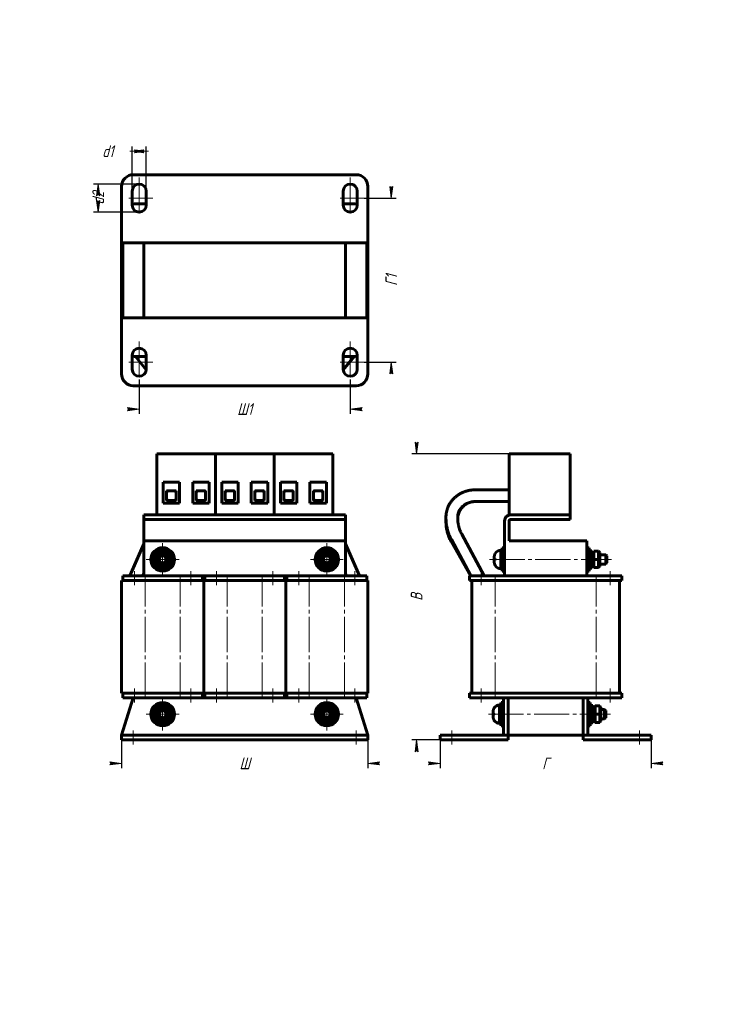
# Model space of a CAD drawing. Header units: millimetres. Extents: x 0 to 297, y 0 to 420.
import ezdxf

# ---------------------------------------------------------------- set-up
doc = ezdxf.new("R2010")
doc.units = ezdxf.units.MM
for name, pattern in [('K5LT_AXLED', [19.5, 15, -1.5, 1.5, -1.5]), ('K5LT_BASIC', [0]), ('K5LT_THIN', [0])]:
    doc.linetypes.add(name, pattern=pattern)
doc.layers.add('Системный слой', color=7, linetype='Continuous')
doc.styles.add('KDIMTEXTSTYLE', font='GOST_AU.SHX', dxfattribs={"width": 0.96, "oblique": 15, "height": 5})
doc.dimstyles.new('KDIMSTYLE (1.00)', dxfattribs={"dimtxt": 5, "dimasz": 1, "dimexe": 2, "dimexo": 0, "dimgap": 1, "dimtad": 1, "dimtxsty": 'KDIMTEXTSTYLE', "dimsah": 1, "dimcen": 0, "dimdle": 1, "dimadec": 0, "dimazin": 0, "dimtfac": 0.667, "dimtmove": 0, "dimatfit": 3, "dimfxl": 1, "dimtvp": 1, "dimtolj": 1, "dimtzin": 0, "dimarcsym": 0})

# ---------------------------------------------------------------- blocks, each defined once
blk = doc.blocks.new('U0')
at = {"layer": 'Системный слой', "color": 30, "linetype": 'K5LT_AXLED', "lineweight": 18, "true_color": 0xff8000}
for q in [(60.95, 130.76), (53.95, 123.76), (67.95, 123.76), (60.95, 116.76)]:
    blk.add_line((60.95, 123.76), q, dxfattribs=at)
blk = doc.blocks.new('U1')
at = {"layer": 'Системный слой', "color": 30, "linetype": 'K5LT_AXLED', "lineweight": 18, "true_color": 0xff8000}
for q in [(60.95, 196.76), (53.95, 189.76), (67.95, 189.76), (60.95, 182.76)]:
    blk.add_line((60.95, 189.76), q, dxfattribs=at)
blk = doc.blocks.new('U2')
at = {"layer": 'Системный слой', "color": 30, "linetype": 'K5LT_AXLED', "lineweight": 18, "true_color": 0xff8000}
for q in [(130.95, 130.76), (123.95, 123.76), (137.95, 123.76), (130.95, 116.76)]:
    blk.add_line((130.95, 123.76), q, dxfattribs=at)
blk = doc.blocks.new('U3')
at = {"layer": 'Системный слой', "color": 30, "linetype": 'K5LT_AXLED', "lineweight": 18, "true_color": 0xff8000}
for q in [(130.95, 196.76), (123.95, 189.76), (137.95, 189.76), (130.95, 182.76)]:
    blk.add_line((130.95, 189.76), q, dxfattribs=at)
blk = doc.blocks.new('KDIMARROW_01')
at = {"layer": 'Системный слой'}
blk.add_hatch(color=0, dxfattribs=at).paths.add_polyline_path([(0, 0), (-5, 0.66), (-4.5, 0), (-5, -0.66)])
at = {"layer": 'Системный слой', "color": 0, "linetype": 'K5LT_THIN', "lineweight": 18}
for p, q in [((-4.5, 0), (-5, 0.66)), ((-5, 0.66), (0, 0)), ((0, 0), (-5, -0.66)), ((-5, -0.66), (-4.5, 0)), ((0, 0), (-1, 0))]:
    blk.add_line(p, q, dxfattribs=at)
blk = doc.blocks.new('KDIMARROW_02')
at = {"layer": 'Системный слой'}
blk.add_hatch(color=0, dxfattribs=at).paths.add_polyline_path([(4.5, 0), (5, 0.66), (0, 0), (5, -0.66)])
at = {"layer": 'Системный слой', "color": 0, "linetype": 'K5LT_THIN', "lineweight": 18}
for p, q in [((0, 0), (-1, 0)), ((5, 0.66), (0, 0)), ((0, 0), (5, -0.66)), ((0, 0), (7, 0)), ((4.5, 0), (5, 0.66)), ((5, -0.66), (4.5, 0))]:
    blk.add_line(p, q, dxfattribs=at)

msp = doc.modelspace()

# ---------------------------------------------------------------- linework, layer by layer
at = {"layer": 'Системный слой', "color": 150, "linetype": 'K5LT_BASIC', "lineweight": 60, "true_color": 0x0080ff}
for p, q in [((48.446, 353.882), (143.446, 353.882)), ((43.446, 324.882), (43.446, 348.882)), ((148.446, 348.882), (148.446, 324.882)), ((47.946, 340.882), (47.946, 346.882)), ((53.946, 346.882), (53.946, 340.882)), ((137.946, 340.882), (137.946, 346.882)), ((143.946, 346.882), (143.946, 340.882)), ((48.946, 341.382), (53.946, 341.382)), ((137.946, 341.382), (142.946, 341.382)), ((148.446, 324.882), (43.446, 324.882)), ((43.446, 292.882), (43.446, 324.882)), ((43.946, 292.882), (43.946, 324.882)), ((52.946, 292.882), (52.946, 324.882)), ((138.946, 324.882), (138.946, 292.882)), ((147.946, 324.882), (147.946, 292.882)), ((148.446, 324.882), (148.446, 292.882)), ((43.446, 268.882), (43.446, 292.882)), ((43.446, 292.882), (148.446, 292.882)), ((148.446, 292.882), (148.446, 268.882)), ((47.946, 270.882), (47.946, 276.882)), ((53.946, 276.382), (48.946, 276.382)), ((53.941, 270.704), (49.303, 276.382)), ((53.946, 276.882), (53.946, 270.882)), ((137.946, 270.882), (137.946, 276.882)), ((142.946, 276.382), (137.946, 276.382)), ((137.952, 270.704), (142.59, 276.382)), ((143.946, 276.882), (143.946, 270.882)), ((143.446, 263.882), (48.446, 263.882)), ((58.446, 208.76), (58.446, 234.76)), ((58.446, 234.76), (83.446, 234.76)), ((83.446, 208.76), (83.446, 234.76)), ((83.446, 234.76), (108.446, 234.76)), ((83.446, 208.76), (83.446, 234.76)), ((108.446, 208.76), (108.446, 234.76)), ((108.446, 208.76), (108.446, 234.76)), ((108.446, 234.76), (133.446, 234.76)), ((133.446, 208.76), (133.446, 234.76)), ((208.734, 208.76), (208.734, 234.76)), ((208.734, 234.76), (234.734, 234.76)), ((234.734, 208.76), (234.734, 234.76)), ((68.146, 222.76), (61.146, 222.76)), ((61.146, 222.76), (61.146, 213.76)), ((68.146, 213.76), (68.146, 222.76)), ((73.746, 222.76), (73.746, 213.76)), ((80.746, 222.76), (73.746, 222.76)), ((80.746, 213.76), (80.746, 222.76)), ((93.146, 222.76), (86.146, 222.76)), ((86.146, 222.76), (86.146, 213.76)), ((93.146, 213.76), (93.146, 222.76)), ((98.746, 222.76), (98.746, 213.76)), ((105.746, 222.76), (98.746, 222.76)), ((105.746, 213.76), (105.746, 222.76)), ((118.146, 222.76), (111.146, 222.76)), ((111.146, 222.76), (111.146, 213.76)), ((118.146, 213.76), (118.146, 222.76)), ((123.746, 222.76), (123.746, 213.76)), ((130.746, 222.76), (123.746, 222.76)), ((130.746, 213.76), (130.746, 222.76)), ((62.646, 218.96), (62.646, 214.96)), ((66.646, 218.96), (62.646, 218.96)), ((66.646, 214.96), (66.646, 218.96)), ((79.246, 218.96), (75.246, 218.96)), ((75.246, 218.96), (75.246, 214.96)), ((79.246, 214.96), (79.246, 218.96)), ((87.646, 218.96), (87.646, 214.96)), ((91.646, 218.96), (87.646, 218.96)), ((91.646, 214.96), (91.646, 218.96)), ((104.246, 218.96), (100.246, 218.96)), ((100.246, 218.96), (100.246, 214.96)), ((104.246, 214.96), (104.246, 218.96)), ((112.646, 218.96), (112.646, 214.96)), ((116.646, 218.96), (112.646, 218.96)), ((116.646, 214.96), (116.646, 218.96)), ((129.246, 218.96), (125.246, 218.96)), ((125.246, 218.96), (125.246, 214.96)), ((129.246, 214.96), (129.246, 218.96)), ((208.734, 219.46), (194.234, 219.46)), ((62.646, 214.96), (66.646, 214.96)), ((66.646, 215.291), (66.502, 214.96)), ((75.246, 214.96), (79.246, 214.96)), ((87.646, 214.96), (91.646, 214.96)), ((100.246, 214.96), (104.246, 214.96)), ((112.646, 214.96), (116.646, 214.96)), ((125.246, 215.291), (125.391, 214.96)), ((125.246, 214.96), (129.246, 214.96)), ((208.734, 214.46), (194.234, 214.46)), ((61.146, 213.76), (68.146, 213.76)), ((73.746, 213.76), (80.746, 213.76)), ((86.146, 213.76), (93.146, 213.76)), ((98.746, 213.76), (105.746, 213.76)), ((111.146, 213.76), (118.146, 213.76)), ((123.746, 213.76), (130.746, 213.76)), ((52.946, 208.76), (57.946, 208.76)), ((52.946, 208.76), (52.946, 206.76)), ((52.946, 206.26), (52.946, 206.76)), ((57.946, 206.76), (52.946, 206.76)), ((52.946, 197.76), (52.946, 206.26)), ((133.946, 208.76), (57.946, 208.76)), ((57.946, 206.76), (133.946, 206.76)), ((58.362, 208.789), (58.349, 208.76)), ((58.446, 208.984), (58.362, 208.789)), ((58.446, 208.76), (83.446, 208.76)), ((83.446, 208.76), (108.446, 208.76)), ((108.446, 208.76), (133.446, 208.76)), ((133.446, 208.984), (133.531, 208.789)), ((133.531, 208.789), (133.544, 208.76)), ((133.946, 208.76), (138.946, 208.76)), ((138.946, 206.76), (133.946, 206.76)), ((138.946, 206.76), (138.946, 208.76)), ((138.946, 206.76), (138.946, 206.26)), ((138.946, 197.76), (138.946, 206.26)), ((181.734, 207.791), (181.734, 207.448)), ((181.734, 207.096), (181.734, 207.011)), ((181.734, 207.011), (181.734, 205.92)), ((186.734, 207.791), (186.734, 207.448)), ((206.734, 182.76), (206.734, 206.26)), ((208.734, 208.76), (209.234, 208.76)), ((208.734, 197.76), (208.734, 206.26)), ((209.234, 208.76), (229.734, 208.76)), ((209.234, 206.76), (229.734, 206.76)), ((229.734, 208.76), (234.734, 208.76)), ((234.734, 206.76), (229.734, 206.76)), ((234.734, 208.76), (234.734, 206.76)), ((52.946, 197.76), (138.946, 197.76)), ((52.946, 182.76), (52.946, 197.76)), ((138.946, 182.76), (138.946, 197.76)), ((183.956, 197.423), (192.184, 182.76)), ((184.059, 198.22), (192.302, 182.76)), ((188.472, 200.572), (197.968, 182.76)), ((208.734, 197.76), (241.734, 197.76)), ((241.734, 182.76), (241.734, 197.76)), ((52.946, 196.354), (47.026, 182.76)), ((58.926, 193.26), (56.905, 189.76)), ((62.967, 193.26), (58.926, 193.26)), ((58.926, 193.26), (59.214, 192.76)), ((62.967, 193.26), (62.678, 192.76)), ((64.988, 189.76), (62.967, 193.26)), ((128.926, 193.26), (126.905, 189.76)), ((132.967, 193.26), (128.926, 193.26)), ((128.926, 193.26), (129.214, 192.76)), ((132.967, 193.26), (132.678, 192.76)), ((134.988, 189.76), (132.967, 193.26)), ((138.946, 196.354), (144.867, 182.76)), ((205.134, 194.06), (205.134, 185.46)), ((205.134, 194.06), (205.734, 194.06)), ((205.734, 194.76), (206.734, 194.76)), ((205.734, 194.76), (205.734, 184.76)), ((241.734, 194.76), (242.734, 194.76)), ((242.734, 194.76), (242.734, 184.76)), ((242.734, 194.06), (243.334, 194.06)), ((243.334, 194.06), (243.334, 185.46)), ((244.834, 193.26), (244.334, 192.76)), ((244.834, 193.26), (246.834, 193.26)), ((244.834, 193.26), (244.834, 189.76)), ((246.834, 193.26), (246.834, 189.76)), ((246.834, 193.26), (247.334, 192.76)), ((56.905, 189.76), (58.926, 186.26)), ((56.905, 189.76), (57.482, 189.76)), ((59.214, 192.76), (57.482, 189.76)), ((57.482, 189.76), (59.214, 186.76)), ((62.678, 192.76), (59.214, 192.76)), ((64.411, 189.76), (62.678, 192.76)), ((62.678, 186.76), (64.411, 189.76)), ((62.967, 186.26), (64.988, 189.76)), ((64.988, 189.76), (64.411, 189.76)), ((126.905, 189.76), (128.926, 186.26)), ((126.905, 189.76), (127.482, 189.76)), ((129.214, 192.76), (127.482, 189.76)), ((127.482, 189.76), (129.214, 186.76)), ((132.678, 192.76), (129.214, 192.76)), ((134.411, 189.76), (132.678, 192.76)), ((132.678, 186.76), (134.411, 189.76)), ((132.967, 186.26), (134.988, 189.76)), ((134.988, 189.76), (134.411, 189.76)), ((202.334, 190.01), (202.334, 190.831)), ((202.334, 190.01), (202.716, 190.01)), ((202.334, 188.688), (202.334, 189.51)), ((202.716, 189.51), (202.334, 189.51)), ((202.709, 192.26), (202.716, 192.26)), ((244.334, 192.76), (244.334, 189.76)), ((244.334, 189.76), (244.334, 186.76)), ((244.834, 189.76), (244.334, 189.76)), ((244.834, 189.76), (246.834, 189.76)), ((244.834, 189.76), (244.834, 186.26)), ((246.834, 189.76), (246.834, 186.26)), ((246.834, 189.76), (247.334, 189.76)), ((247.334, 192.76), (247.334, 189.76)), ((247.334, 191.76), (249.834, 191.76)), ((247.334, 189.76), (247.334, 186.76)), ((249.834, 191.76), (249.834, 187.76)), ((249.834, 191.76), (250.334, 191.26)), ((250.334, 191.26), (250.334, 188.26)), ((58.926, 186.26), (59.214, 186.76)), ((58.926, 186.26), (62.967, 186.26)), ((59.214, 186.76), (62.678, 186.76)), ((62.967, 186.26), (62.678, 186.76)), ((128.926, 186.26), (129.214, 186.76)), ((128.926, 186.26), (132.967, 186.26)), ((129.214, 186.76), (132.678, 186.76)), ((132.967, 186.26), (132.678, 186.76)), ((202.716, 187.26), (202.709, 187.26)), ((205.134, 185.46), (205.734, 185.46)), ((242.734, 185.46), (243.334, 185.46)), ((244.834, 186.26), (244.334, 186.76)), ((244.834, 186.26), (246.834, 186.26)), ((246.834, 186.26), (247.334, 186.76)), ((247.334, 187.76), (249.834, 187.76)), ((249.834, 187.76), (250.334, 188.26)), ((43.446, 180.76), (43.946, 180.76)), ((43.446, 132.76), (43.446, 180.76)), ((43.946, 182.76), (48.946, 182.76)), ((43.946, 180.76), (43.946, 182.76)), ((43.946, 180.76), (48.946, 180.76)), ((48.946, 182.76), (72.946, 182.76)), ((48.946, 180.76), (72.946, 180.76)), ((52.946, 183.831), (52.48, 182.76)), ((72.946, 182.76), (77.946, 182.76)), ((72.946, 180.76), (77.946, 180.76)), ((77.946, 182.76), (78.946, 182.76)), ((77.946, 180.76), (77.946, 182.76)), ((77.946, 180.76), (78.446, 180.76)), ((78.446, 180.76), (78.946, 180.76)), ((78.446, 132.76), (78.446, 180.76)), ((78.446, 132.76), (78.446, 180.76)), ((78.946, 182.76), (83.946, 182.76)), ((78.946, 180.76), (78.946, 182.76)), ((78.946, 180.76), (83.946, 180.76)), ((83.946, 182.76), (107.946, 182.76)), ((83.946, 180.76), (107.946, 180.76)), ((107.946, 182.76), (112.946, 182.76)), ((107.946, 180.76), (112.946, 180.76)), ((112.946, 180.76), (112.946, 182.76)), ((112.946, 182.76), (113.946, 182.76)), ((112.946, 180.76), (113.446, 180.76)), ((113.446, 180.76), (113.946, 180.76)), ((113.446, 132.76), (113.446, 180.76)), ((113.446, 132.76), (113.446, 180.76)), ((113.946, 182.76), (118.946, 182.76)), ((113.946, 180.76), (113.946, 182.76)), ((113.946, 180.76), (118.946, 180.76)), ((118.946, 182.76), (142.946, 182.76)), ((118.946, 180.76), (142.946, 180.76)), ((138.946, 183.831), (139.413, 182.76)), ((142.946, 182.76), (147.946, 182.76)), ((142.946, 180.76), (147.946, 180.76)), ((147.946, 180.76), (147.946, 182.76)), ((147.946, 180.76), (148.446, 180.76)), ((148.446, 132.76), (148.446, 180.76)), ((191.734, 182.76), (196.734, 182.76)), ((191.734, 180.76), (191.734, 182.76)), ((191.734, 180.76), (196.734, 180.76)), ((192.734, 132.76), (192.734, 180.76)), ((196.734, 182.76), (251.734, 182.76)), ((196.734, 180.76), (199.611, 180.76)), ((199.611, 180.76), (202.734, 180.76)), ((202.734, 180.76), (245.734, 180.76)), ((205.734, 184.76), (206.734, 184.76)), ((241.734, 184.76), (242.734, 184.76)), ((245.734, 180.76), (248.856, 180.76)), ((248.856, 180.76), (251.734, 180.76)), ((251.734, 182.76), (256.734, 182.76)), ((251.734, 180.76), (256.734, 180.76)), ((255.734, 132.76), (255.734, 180.76)), ((256.734, 180.76), (256.734, 182.76)), ((43.446, 132.76), (43.946, 132.76)), ((43.446, 114.76), (48.446, 130.76)), ((43.946, 132.76), (48.946, 132.76)), ((43.946, 130.76), (43.946, 132.76)), ((43.946, 130.76), (48.946, 130.76)), ((48.946, 132.76), (72.946, 132.76)), ((48.946, 130.76), (72.946, 130.76)), ((72.946, 132.76), (77.946, 132.76)), ((72.946, 130.76), (77.946, 130.76)), ((77.946, 132.76), (78.446, 132.76)), ((77.946, 130.76), (77.946, 132.76)), ((77.946, 130.76), (78.946, 130.76)), ((78.446, 132.76), (78.946, 132.76)), ((78.946, 132.76), (83.946, 132.76)), ((78.946, 130.76), (78.946, 132.76)), ((78.946, 130.76), (83.946, 130.76)), ((83.946, 132.76), (107.946, 132.76)), ((83.946, 130.76), (107.946, 130.76)), ((107.946, 132.76), (112.946, 132.76)), ((107.946, 130.76), (112.946, 130.76)), ((112.946, 132.76), (113.446, 132.76)), ((112.946, 130.76), (112.946, 132.76)), ((112.946, 130.76), (113.946, 130.76)), ((113.446, 132.76), (113.946, 132.76)), ((113.946, 132.76), (118.946, 132.76)), ((113.946, 130.76), (113.946, 132.76)), ((113.946, 130.76), (118.946, 130.76)), ((118.946, 132.76), (142.946, 132.76)), ((118.946, 130.76), (142.946, 130.76)), ((142.946, 132.76), (147.946, 132.76)), ((142.946, 130.76), (147.946, 130.76)), ((143.446, 130.76), (148.446, 114.76)), ((147.946, 130.76), (147.946, 132.76)), ((147.946, 132.76), (148.446, 132.76)), ((191.734, 132.76), (196.734, 132.76)), ((191.734, 130.76), (191.734, 132.76)), ((191.734, 130.76), (196.734, 130.76)), ((196.734, 132.76), (199.611, 132.76)), ((196.734, 130.76), (251.734, 130.76)), ((199.611, 132.76), (202.734, 132.76)), ((202.734, 132.76), (245.734, 132.76)), ((206.234, 130.76), (206.234, 114.76)), ((208.234, 114.76), (208.234, 130.76)), ((240.234, 130.76), (240.234, 114.76)), ((242.234, 114.76), (242.234, 130.76)), ((245.734, 132.76), (248.856, 132.76)), ((248.856, 132.76), (251.734, 132.76)), ((251.734, 132.76), (256.734, 132.76)), ((251.734, 130.76), (256.734, 130.76)), ((256.734, 130.76), (256.734, 132.76)), ((58.926, 127.26), (56.905, 123.76)), ((59.214, 126.76), (57.482, 123.76)), ((62.967, 127.26), (58.926, 127.26)), ((58.926, 127.26), (59.214, 126.76)), ((62.678, 126.76), (59.214, 126.76)), ((62.967, 127.26), (62.678, 126.76)), ((64.411, 123.76), (62.678, 126.76)), ((64.988, 123.76), (62.967, 127.26)), ((128.926, 127.26), (126.905, 123.76)), ((129.214, 126.76), (127.482, 123.76)), ((132.967, 127.26), (128.926, 127.26)), ((128.926, 127.26), (129.214, 126.76)), ((132.678, 126.76), (129.214, 126.76)), ((132.967, 127.26), (132.678, 126.76)), ((134.411, 123.76), (132.678, 126.76)), ((134.988, 123.76), (132.967, 127.26)), ((202.209, 126.26), (202.216, 126.26)), ((204.634, 128.06), (204.634, 119.46)), ((204.634, 128.06), (205.234, 128.06)), ((205.234, 128.76), (206.234, 128.76)), ((205.234, 128.76), (205.234, 118.76)), ((242.234, 128.76), (243.234, 128.76)), ((243.234, 128.76), (243.234, 118.76)), ((243.234, 128.06), (243.834, 128.06)), ((243.834, 128.06), (243.834, 119.46)), ((245.334, 127.26), (244.834, 126.76)), ((244.834, 126.76), (244.834, 123.76)), ((245.334, 127.26), (247.334, 127.26)), ((245.334, 127.26), (245.334, 123.76)), ((247.334, 127.26), (247.334, 123.76)), ((247.334, 127.26), (247.834, 126.76)), ((247.834, 126.76), (247.834, 123.76)), ((56.905, 123.76), (58.926, 120.26)), ((56.905, 123.76), (57.482, 123.76)), ((57.482, 123.76), (59.214, 120.76)), ((62.678, 120.76), (64.411, 123.76)), ((62.967, 120.26), (64.988, 123.76)), ((64.988, 123.76), (64.411, 123.76)), ((126.905, 123.76), (128.926, 120.26)), ((126.905, 123.76), (127.482, 123.76)), ((127.482, 123.76), (129.214, 120.76)), ((132.678, 120.76), (134.411, 123.76)), ((132.967, 120.26), (134.988, 123.76)), ((134.988, 123.76), (134.411, 123.76)), ((201.834, 124.01), (201.834, 124.831)), ((201.834, 124.01), (202.216, 124.01)), ((201.834, 122.688), (201.834, 123.51)), ((202.216, 123.51), (201.834, 123.51)), ((244.834, 123.76), (244.834, 120.76)), ((245.334, 123.76), (244.834, 123.76)), ((245.334, 123.76), (247.334, 123.76)), ((245.334, 123.76), (245.334, 120.26)), ((247.334, 123.76), (247.334, 120.26)), ((247.334, 123.76), (247.834, 123.76)), ((247.834, 125.76), (249.334, 125.76)), ((247.834, 123.76), (247.834, 120.76)), ((249.334, 125.76), (249.334, 121.76)), ((249.334, 125.76), (249.834, 125.26)), ((249.334, 121.76), (249.834, 122.26)), ((249.834, 125.26), (249.834, 122.26)), ((58.926, 120.26), (59.214, 120.76)), ((58.926, 120.26), (62.967, 120.26)), ((59.214, 120.76), (62.678, 120.76)), ((62.967, 120.26), (62.678, 120.76)), ((128.926, 120.26), (129.214, 120.76)), ((128.926, 120.26), (132.967, 120.26)), ((129.214, 120.76), (132.678, 120.76)), ((132.967, 120.26), (132.678, 120.76)), ((202.216, 121.26), (202.209, 121.26)), ((204.634, 119.46), (205.234, 119.46)), ((205.234, 118.76), (206.234, 118.76)), ((242.234, 118.76), (243.234, 118.76)), ((243.234, 119.46), (243.834, 119.46)), ((245.334, 120.26), (244.834, 120.76)), ((245.334, 120.26), (247.334, 120.26)), ((247.334, 120.26), (247.834, 120.76)), ((247.834, 121.76), (249.334, 121.76)), ((43.446, 112.76), (43.446, 114.76)), ((43.446, 114.76), (48.446, 114.76)), ((48.446, 114.76), (143.446, 114.76)), ((143.446, 114.76), (148.446, 114.76)), ((148.446, 112.76), (148.446, 114.76)), ((179.234, 114.76), (184.234, 114.76)), ((179.234, 112.76), (179.234, 114.76)), ((184.234, 114.76), (206.234, 114.76)), ((206.234, 114.76), (208.234, 114.76)), ((208.234, 112.76), (208.234, 114.76)), ((208.234, 114.76), (240.234, 114.76)), ((240.234, 112.76), (240.234, 114.76)), ((240.234, 114.76), (242.234, 114.76)), ((242.234, 114.76), (264.234, 114.76)), ((264.234, 114.76), (269.234, 114.76)), ((269.234, 112.76), (269.234, 114.76)), ((43.446, 112.76), (48.446, 112.76)), ((48.446, 112.76), (143.446, 112.76)), ((143.446, 112.76), (148.446, 112.76)), ((179.234, 112.76), (184.234, 112.76)), ((184.234, 112.76), (208.234, 112.76)), ((240.234, 112.76), (264.234, 112.76)), ((264.234, 112.76), (269.234, 112.76))]:
    msp.add_line(p, q, dxfattribs=at)
at = {"layer": 'Системный слой', "color": 30, "linetype": 'K5LT_AXLED', "lineweight": 18, "true_color": 0xff8000}
for p, q in [((50.946, 352.68), (50.946, 336.456)), ((140.946, 352.68), (140.946, 336.456)), ((46.578, 343.882), (56.805, 343.882)), ((136.578, 343.882), (146.805, 343.882)), ((50.946, 282.68), (50.946, 266.456)), ((140.946, 282.68), (140.946, 266.456)), ((46.578, 273.882), (56.805, 273.882)), ((136.578, 273.882), (146.805, 273.882)), ((200.334, 189.76), (252.334, 189.76)), ((203.134, 189.76), (205.734, 189.76)), ((205.734, 189.76), (208.734, 189.76)), ((239.734, 189.76), (242.734, 189.76)), ((242.734, 189.76), (245.334, 189.76)), ((48.946, 178.76), (48.946, 184.76)), ((53.446, 130.76), (53.446, 182.76)), ((68.446, 130.76), (68.446, 182.76)), ((72.946, 178.76), (72.946, 184.76)), ((83.946, 178.76), (83.946, 184.76)), ((88.446, 130.76), (88.446, 182.76)), ((103.446, 130.76), (103.446, 182.76)), ((107.946, 178.76), (107.946, 184.76)), ((118.946, 178.76), (118.946, 184.76)), ((123.446, 130.76), (123.446, 182.76)), ((138.446, 130.76), (138.446, 182.76)), ((142.946, 178.76), (142.946, 184.76)), ((196.734, 178.76), (196.734, 184.76)), ((202.734, 130.76), (202.734, 182.76)), ((245.734, 130.76), (245.734, 182.76)), ((251.734, 178.76), (251.734, 184.76)), ((48.946, 128.76), (48.946, 134.76)), ((72.946, 128.76), (72.946, 134.76)), ((83.946, 128.76), (83.946, 134.76)), ((107.946, 128.76), (107.946, 134.76)), ((118.946, 128.76), (118.946, 134.76)), ((142.946, 128.76), (142.946, 134.76)), ((196.734, 128.76), (196.734, 134.76)), ((251.734, 128.76), (251.734, 134.76)), ((199.834, 123.76), (251.834, 123.76)), ((202.634, 123.76), (205.234, 123.76)), ((205.234, 123.76), (208.234, 123.76)), ((240.234, 123.76), (243.234, 123.76)), ((243.234, 123.76), (245.834, 123.76)), ((48.446, 110.76), (48.446, 116.76)), ((143.446, 110.76), (143.446, 116.76)), ((184.234, 110.76), (184.234, 116.76)), ((264.234, 110.76), (264.234, 116.76))]:
    msp.add_line(p, q, dxfattribs=at)
at = {"layer": 'Системный слой', "color": 150, "linetype": 'K5LT_BASIC', "lineweight": 60, "true_color": 0x0080ff}
for centre, radius in [((60.946, 189.76), 5), ((60.946, 189.76), 4.3), ((130.946, 189.76), 5), ((130.946, 189.76), 4.3), ((60.946, 189.76), 2.5), ((60.946, 189.76), 2), ((60.946, 189.76), 1.5), ((130.946, 189.76), 2.5), ((130.946, 189.76), 2), ((130.946, 189.76), 1.5), ((60.946, 123.76), 5), ((60.946, 123.76), 4.3), ((60.946, 123.76), 2.5), ((130.946, 123.76), 5), ((130.946, 123.76), 4.3), ((130.946, 123.76), 2.5), ((60.946, 123.76), 2), ((60.946, 123.76), 1.5), ((130.946, 123.76), 2), ((130.946, 123.76), 1.5)]:
    msp.add_circle(centre, radius, dxfattribs=at)
for centre, radius, start, end in [((48.446, 348.882), 5, 90, 180), ((143.446, 348.882), 5, 0, 90), ((50.946, 346.882), 3, 0, 180), ((140.946, 346.882), 3, 0, 180), ((48.946, 336.382), 5, 90, 101.53696), ((50.946, 340.882), 3, 180, 0), ((140.946, 340.882), 3, 180, 0), ((142.946, 336.382), 5, 78.46304, 90), ((50.946, 276.882), 3, 0, 180), ((140.946, 276.882), 3, 0, 180), ((48.946, 281.382), 5, 258.46304, 270), ((142.946, 281.382), 5, 270, 281.53696), ((48.446, 268.882), 5, 180, 270), ((50.946, 270.882), 3, 180, 0), ((140.946, 270.882), 3, 180, 0), ((143.446, 268.882), 5, 270, 0), ((64.646, 216.96), 2.5, 126.8699, 143.1301), ((64.646, 216.96), 2.5, 36.8699, 53.1301), ((77.246, 216.96), 2.5, 126.8699, 143.1301), ((77.246, 216.96), 2.5, 36.8699, 53.1301), ((89.646, 216.96), 2.5, 126.8699, 143.1301), ((89.646, 216.96), 2.5, 36.8699, 53.1301), ((102.246, 216.96), 2.5, 126.8699, 143.1301), ((102.246, 216.96), 2.5, 36.8699, 53.1301), ((114.646, 216.96), 2.5, 126.8699, 143.1301), ((114.646, 216.96), 2.5, 36.8699, 53.1301), ((127.246, 216.96), 2.5, 126.8699, 143.1301), ((127.246, 216.96), 2.5, 36.8699, 53.1301), ((64.646, 216.96), 2.5, 216.8699, 233.1301), ((64.646, 216.96), 2.5, 306.8699, 323.1301), ((77.246, 216.96), 2.5, 216.8699, 233.1301), ((77.246, 216.96), 2.5, 306.8699, 323.1301), ((89.646, 216.96), 2.5, 216.8699, 233.1301), ((89.646, 216.96), 2.5, 306.8699, 323.1301), ((102.246, 216.96), 2.5, 216.8699, 233.1301), ((102.246, 216.96), 2.5, 306.8699, 323.1301), ((114.646, 216.96), 2.5, 216.8699, 233.1301), ((114.646, 216.96), 2.5, 306.8699, 323.1301), ((127.246, 216.96), 2.5, 216.8699, 233.1301), ((127.246, 216.96), 2.5, 306.8699, 323.1301), ((209.234, 206.26), 2.5, 90, 180), ((209.234, 206.26), 0.5, 90, 180), ((205.134, 190.86), 2.8, 90, 150.00002), ((205.134, 188.66), 2.8, 209.99998, 270), ((243.834, 187.01), 0.5, 180, 0), ((204.634, 124.86), 2.8, 90, 150.00002), ((204.634, 122.66), 2.8, 209.99998, 270), ((244.334, 121.01), 0.5, 180, 0)]:
    msp.add_arc(centre, radius, start, end, dxfattribs=at)
for points, knots in [([(194.234, 219.46), (193.722, 219.46), (193.211, 219.43), (192.202, 219.314), (191.705, 219.228), (190.736, 219.003), (190.264, 218.866), (189.653, 218.65), (189.505, 218.594), (189.291, 218.51), (189.222, 218.482), (189.033, 218.404), (188.913, 218.352), (188.578, 218.2), (188.365, 218.097), (187.739, 217.772), (187.335, 217.534), (186.566, 217.019), (186.2, 216.743), (185.507, 216.159), (185.18, 215.85), (184.569, 215.206), (184.284, 214.87), (183.758, 214.174), (183.517, 213.814), (183.079, 213.077), (182.883, 212.698), (182.536, 211.928), (182.386, 211.535), (182.131, 210.74), (182.027, 210.337), (181.865, 209.525), (181.807, 209.116), (181.747, 208.401), (181.734, 208.096), (181.734, 207.791)], [0, 0, 0, 0, 1.5742933, 1.5742933, 3.1262399, 3.1262399, 4.6462734, 4.6462734, 5.1344738, 5.1344738, 5.3632943, 5.3632943, 5.7700886, 5.7700886, 6.5074036, 6.5074036, 7.9696123, 7.9696123, 9.4086754, 9.4086754, 10.8263863, 10.8263863, 12.225163, 12.225163, 13.6076834, 13.6076834, 14.9744816, 14.9744816, 16.3283686, 16.3283686, 17.6734066, 17.6734066, 19.0105165, 19.0105165, 20, 20, 20, 20]), ([(194.234, 214.46), (194.079, 214.46), (193.925, 214.455), (193.564, 214.435), (193.359, 214.416), (192.843, 214.349), (192.535, 214.292), (191.935, 214.144), (191.644, 214.054), (191.083, 213.846), (190.812, 213.729), (190.371, 213.507), (190.195, 213.41), (189.885, 213.223), (189.749, 213.135), (189.506, 212.965), (189.397, 212.885), (189.078, 212.636), (188.876, 212.46), (188.501, 212.093), (188.327, 211.903), (188.007, 211.511), (187.861, 211.31), (187.595, 210.899), (187.476, 210.689), (187.265, 210.263), (187.173, 210.048), (187.016, 209.612), (186.95, 209.393), (186.845, 208.952), (186.805, 208.73), (186.749, 208.269), (186.734, 208.03), (186.734, 207.791)], [0, 0, 0, 0, 0.8122185, 0.8122185, 1.8951766, 1.8951766, 3.5462819, 3.5462819, 5.1631562, 5.1631562, 6.7476132, 6.7476132, 7.8431839, 7.8431839, 8.7314242, 8.7314242, 9.4850463, 9.4850463, 10.9872907, 10.9872907, 12.4619831, 12.4619831, 13.9113204, 13.9113204, 15.3388676, 15.3388676, 16.7485731, 16.7485731, 18.1417077, 18.1417077, 19.5238171, 19.5238171, 21, 21, 21, 21]), ([(194.234, 214.46), (193.92, 214.46), (193.605, 214.44), (192.983, 214.362), (192.675, 214.303), (192.071, 214.15), (191.775, 214.054), (191.198, 213.829), (190.918, 213.699), (190.377, 213.406), (190.116, 213.244), (189.618, 212.889), (189.38, 212.698), (189.091, 212.433), (189.026, 212.375), (188.815, 212.157), (188.664, 212.004), (188.327, 211.611), (188.145, 211.37), (187.812, 210.87), (187.66, 210.61), (187.391, 210.075), (187.273, 209.8), (187.071, 209.239), (186.987, 208.952), (186.868, 208.432), (186.826, 208.2), (186.776, 207.814), (186.761, 207.66), (186.744, 207.402), (186.74, 207.298), (186.736, 207.194)], [0, 0, 0, 0, 1.6802871, 1.6802871, 3.350596, 3.350596, 5.0106711, 5.0106711, 6.6611101, 6.6611101, 8.3024617, 8.3024617, 9.9354796, 9.9354796, 10.4039021, 10.4039021, 11.5610831, 11.5610831, 13.1801974, 13.1801974, 14.7933776, 14.7933776, 16.4016635, 16.4016635, 18.0067788, 18.0067788, 19.2766109, 19.2766109, 20.1096156, 20.1096156, 20.6711748, 20.6711748, 20.6711748, 20.6711748]), ([(188.965, 212.312), (188.815, 212.157), (188.664, 212.004), (188.327, 211.611), (188.145, 211.37), (187.912, 211.021), (187.849, 210.921), (187.788, 210.82)], [10.4039021, 10.4039021, 10.4039021, 10.4039021, 11.5610831, 11.5610831, 13.1801974, 13.1801974, 13.8157789, 13.8157789, 13.8157789, 13.8157789]), ([(181.736, 207.206), (181.733, 207.171), (181.735, 207.137), (181.734, 207.072), (181.734, 207.042), (181.734, 207.011)], [20.7911175, 20.7911175, 20.7911175, 20.7911175, 20.90223983, 20.90223983, 21, 21, 21, 21]), ([(181.734, 207.448), (181.734, 207.383), (181.735, 207.317), (181.735, 207.237), (181.735, 207.221), (181.737, 207.176), (181.736, 207.145), (181.737, 207.086), (181.738, 207.056), (181.739, 207.016), (181.739, 207.005), (181.753, 206.679), (181.77, 206.364), (181.785, 206.046), (181.785, 206.043), (181.787, 206.018), (181.789, 205.996), (181.793, 205.937), (181.796, 205.899), (181.815, 205.688), (181.83, 205.513), (181.875, 205.104), (181.905, 204.871), (182.007, 204.18), (182.09, 203.724), (182.328, 202.647), (182.497, 202.029), (182.895, 200.809), (183.124, 200.208), (183.59, 199.144), (183.815, 198.678), (184.059, 198.22)], [0, 0, 0, 0, 0.3696639, 0.3696639, 0.4565951, 0.4565951, 0.6267901, 0.6267901, 0.7934569, 0.7934569, 0.8536641, 0.8536641, 2.6356382, 2.6356382, 2.6511219, 2.6511219, 2.7768957, 2.7768957, 2.986886, 2.986886, 3.9774229, 3.9774229, 5.3037239, 5.3037239, 7.9121158, 7.9121158, 11.5121158, 11.5121158, 15.1121158, 15.1121158, 18, 18, 18, 18]), ([(181.734, 205.92), (181.734, 205.328), (181.764, 204.737), (181.885, 203.559), (181.976, 202.974), (182.216, 201.815), (182.366, 201.241), (182.679, 200.254), (182.83, 199.836), (183.09, 199.192), (183.189, 198.961), (183.396, 198.505), (183.505, 198.279), (183.726, 197.843), (183.839, 197.632), (183.956, 197.423)], [0, 0, 0, 0, 3.6, 3.6, 7.1999999, 7.1999999, 10.7999999, 10.7999999, 13.5002733, 13.5002733, 15.023453, 15.023453, 16.5466327, 16.5466327, 17.9999998, 17.9999998, 17.9999998, 17.9999998]), ([(186.734, 207.448), (186.734, 207.38), (186.735, 207.311), (186.736, 207.226), (186.735, 207.21), (186.756, 206.806), (186.766, 206.417), (186.851, 205.558), (186.922, 205.088), (187.109, 204.156), (187.226, 203.693), (187.47, 202.894), (187.587, 202.555), (187.781, 202.054), (187.848, 201.89), (187.987, 201.564), (188.06, 201.402), (188.242, 201.016), (188.354, 200.793), (188.472, 200.572)], [0, 0, 0, 0, 0.52282, 0.52282, 0.6446459, 0.6446459, 3.6, 3.6, 7.2, 7.2, 10.8, 10.8, 13.4958598, 13.4958598, 14.8211248, 14.8211248, 16.1463897, 16.1463897, 18, 18, 18, 18]), ([(186.736, 207.194), (186.743, 206.806), (186.766, 206.417), (186.851, 205.558), (186.922, 205.088), (187.109, 204.156), (187.226, 203.693), (187.47, 202.894), (187.587, 202.555), (187.781, 202.054), (187.848, 201.89), (187.987, 201.564), (188.06, 201.402), (188.242, 201.016), (188.354, 200.793), (188.472, 200.572)], [0.6446459, 0.6446459, 0.6446459, 0.6446459, 3.6, 3.6, 7.2, 7.2, 10.8, 10.8, 13.4958598, 13.4958598, 14.8211248, 14.8211248, 16.1463897, 16.1463897, 18, 18, 18, 18]), ([(202.334, 190.831), (202.334, 190.916), (202.341, 191.076), (202.369, 191.293), (202.41, 191.502), (202.467, 191.707), (202.546, 191.922), (202.63, 192.103), (202.69, 192.214), (202.716, 192.26)], [0, 0, 0, 0, 0.9300712, 1.7378798, 2.3729356, 3.250387, 4.0499636, 4.8495403, 5.4216088, 5.4216088, 5.4216088, 5.4216088]), ([(202.716, 192.26), (202.691, 192.216), (202.63, 192.104), (202.546, 191.922), (202.481, 191.744), (202.425, 191.557), (202.386, 191.39), (202.361, 191.229), (202.348, 191.117), (202.341, 191.038), (202.337, 190.974), (202.335, 190.926), (202.334, 190.878), (202.334, 190.847), (202.334, 190.831)], [0, 0, 0, 0, 0.5530765, 1.3826912, 2.1712218, 2.6151362, 3.502965, 4.0351315, 4.3817509, 4.7283702, 4.9016798, 5.0749895, 5.2482991, 5.4216088, 5.4216088, 5.4216088, 5.4216088]), ([(202.709, 189.76), (202.709, 189.775), (202.709, 189.805), (202.71, 189.848), (202.711, 189.89), (202.712, 189.93), (202.714, 189.97), (202.716, 189.996), (202.716, 190.01)], [0, 0, 0, 0, 0.16900791, 0.33801583, 0.48638364, 0.63475145, 0.78311926, 0.93148707, 0.93148707, 0.93148707, 0.93148707]), ([(202.709, 189.76), (202.709, 189.744), (202.709, 189.714), (202.71, 189.671), (202.711, 189.629), (202.712, 189.589), (202.714, 189.549), (202.716, 189.523), (202.716, 189.51)], [0, 0, 0, 0, 0.16900791, 0.33801583, 0.48638364, 0.63475145, 0.78311926, 0.93148707, 0.93148707, 0.93148707, 0.93148707]), ([(244.334, 192.498), (244.334, 192.519), (244.331, 192.561), (244.32, 192.623), (244.3, 192.683), (244.274, 192.74), (244.24, 192.793), (244.2, 192.842), (244.155, 192.885), (244.119, 192.911), (244.098, 192.924), (244.091, 192.929), (244.079, 192.936), (244.064, 192.944), (244.034, 192.959), (243.991, 192.976), (243.93, 192.992), (243.878, 192.999), (243.834, 193), (243.8, 192.999), (243.768, 192.996), (243.727, 192.989), (243.677, 192.976), (243.619, 192.953), (243.564, 192.922), (243.513, 192.885), (243.481, 192.855), (243.465, 192.836), (243.459, 192.83), (243.45, 192.819), (243.439, 192.806), (243.419, 192.779), (243.394, 192.74), (243.368, 192.683), (243.348, 192.623), (243.339, 192.571), (243.335, 192.53), (243.334, 192.509), (243.334, 192.498)], [0, 0, 0, 0, 1.0375839, 2.0751677, 3.1127516, 4.1500379, 5.1869463, 6.2233916, 7.259254, 8.2943185, 8.3979127, 8.5014758, 8.7065289, 9.1166351, 9.3320541, 10.3674288, 11.4026124, 12.4376794, 12.9995864, 13.5614935, 14.1234005, 14.5965605, 15.6316276, 16.6666946, 17.7016451, 18.7361714, 19.7695927, 19.8732218, 19.9768878, 20.1787923, 20.5826012, 20.8116437, 21.848304, 22.8849643, 23.9212566, 24.9564699, 25.4780282, 25.9995864, 25.9995864, 25.9995864, 25.9995864]), ([(244.334, 192.498), (244.334, 192.519), (244.331, 192.561), (244.32, 192.623), (244.3, 192.683), (244.274, 192.74), (244.24, 192.793), (244.2, 192.842), (244.155, 192.885), (244.119, 192.911), (244.098, 192.924), (244.091, 192.929), (244.079, 192.936), (244.064, 192.944), (244.034, 192.959), (243.991, 192.976), (243.93, 192.992), (243.878, 192.999), (243.834, 193), (243.8, 192.999), (243.768, 192.996), (243.727, 192.989), (243.677, 192.976), (243.619, 192.953), (243.564, 192.922), (243.513, 192.885), (243.481, 192.855), (243.465, 192.836), (243.459, 192.83), (243.45, 192.819), (243.439, 192.806), (243.419, 192.779), (243.394, 192.74), (243.368, 192.683), (243.348, 192.623), (243.339, 192.571), (243.335, 192.53), (243.334, 192.509), (243.334, 192.498)], [0, 0, 0, 0, 1.0375839, 2.0751677, 3.1127516, 4.1500379, 5.1869463, 6.2233916, 7.259254, 8.2943185, 8.3979127, 8.5014758, 8.7065289, 9.1166351, 9.3320541, 10.3674288, 11.4026124, 12.4376794, 12.9995864, 13.5614935, 14.1234005, 14.5965605, 15.6316276, 16.6666946, 17.7016451, 18.7361714, 19.7695927, 19.8732218, 19.9768878, 20.1787923, 20.5826012, 20.8116437, 21.848304, 22.8849643, 23.9212566, 24.9564699, 25.4780282, 25.9995864, 25.9995864, 25.9995864, 25.9995864]), ([(202.334, 188.688), (202.334, 188.603), (202.341, 188.443), (202.369, 188.226), (202.41, 188.017), (202.467, 187.812), (202.546, 187.598), (202.63, 187.416), (202.69, 187.305), (202.716, 187.26)], [0, 0, 0, 0, 0.9300712, 1.7378798, 2.3729356, 3.250387, 4.0499636, 4.8495403, 5.4216088, 5.4216088, 5.4216088, 5.4216088]), ([(202.716, 187.26), (202.691, 187.304), (202.63, 187.415), (202.546, 187.597), (202.481, 187.775), (202.425, 187.962), (202.386, 188.129), (202.361, 188.29), (202.348, 188.402), (202.341, 188.481), (202.337, 188.545), (202.335, 188.593), (202.334, 188.641), (202.334, 188.673), (202.334, 188.688)], [0, 0, 0, 0, 0.5530765, 1.3826912, 2.1712218, 2.6151362, 3.502965, 4.0351315, 4.3817509, 4.7283702, 4.9016798, 5.0749895, 5.2482991, 5.4216088, 5.4216088, 5.4216088, 5.4216088]), ([(201.834, 124.831), (201.834, 124.916), (201.841, 125.076), (201.869, 125.293), (201.91, 125.502), (201.967, 125.707), (202.046, 125.922), (202.13, 126.103), (202.19, 126.214), (202.216, 126.26)], [0, 0, 0, 0, 0.9300712, 1.7378798, 2.3729356, 3.250387, 4.0499636, 4.8495403, 5.4216088, 5.4216088, 5.4216088, 5.4216088]), ([(202.216, 126.26), (202.191, 126.216), (202.13, 126.104), (202.046, 125.922), (201.981, 125.744), (201.925, 125.557), (201.886, 125.39), (201.861, 125.229), (201.848, 125.117), (201.841, 125.038), (201.837, 124.974), (201.835, 124.926), (201.834, 124.878), (201.834, 124.847), (201.834, 124.831)], [0, 0, 0, 0, 0.5530765, 1.3826912, 2.1712218, 2.6151362, 3.502965, 4.0351315, 4.3817509, 4.7283702, 4.9016798, 5.0749895, 5.2482991, 5.4216088, 5.4216088, 5.4216088, 5.4216088]), ([(244.834, 126.498), (244.834, 126.519), (244.831, 126.561), (244.82, 126.623), (244.8, 126.683), (244.774, 126.74), (244.74, 126.793), (244.7, 126.842), (244.655, 126.885), (244.619, 126.911), (244.598, 126.924), (244.591, 126.929), (244.579, 126.936), (244.564, 126.944), (244.534, 126.959), (244.491, 126.976), (244.43, 126.992), (244.378, 126.999), (244.334, 127), (244.3, 126.999), (244.268, 126.996), (244.227, 126.989), (244.177, 126.976), (244.119, 126.953), (244.064, 126.922), (244.013, 126.885), (243.981, 126.855), (243.965, 126.836), (243.959, 126.83), (243.95, 126.819), (243.939, 126.806), (243.919, 126.779), (243.894, 126.74), (243.868, 126.683), (243.848, 126.623), (243.839, 126.571), (243.835, 126.53), (243.834, 126.509), (243.834, 126.498)], [0, 0, 0, 0, 1.0375839, 2.0751677, 3.1127516, 4.1500379, 5.1869462, 6.2233915, 7.2592538, 8.294318, 8.3979122, 8.5014754, 8.7065281, 9.1166335, 9.3320541, 10.3674288, 11.4026124, 12.4376794, 12.9995864, 13.5614935, 14.1234005, 14.5965605, 15.6316275, 16.6666946, 17.7016451, 18.7361714, 19.7695927, 19.8732218, 19.9768878, 20.1787922, 20.5826011, 20.8116437, 21.848304, 22.8849643, 23.9212566, 24.9564699, 25.4780282, 25.9995864, 25.9995864, 25.9995864, 25.9995864]), ([(244.834, 126.498), (244.834, 126.519), (244.831, 126.561), (244.82, 126.623), (244.8, 126.683), (244.774, 126.74), (244.74, 126.793), (244.7, 126.842), (244.655, 126.885), (244.619, 126.911), (244.598, 126.924), (244.591, 126.929), (244.579, 126.936), (244.564, 126.944), (244.534, 126.959), (244.491, 126.976), (244.43, 126.992), (244.378, 126.999), (244.334, 127), (244.3, 126.999), (244.268, 126.996), (244.227, 126.989), (244.177, 126.976), (244.119, 126.953), (244.064, 126.922), (244.013, 126.885), (243.981, 126.855), (243.965, 126.836), (243.959, 126.83), (243.95, 126.819), (243.939, 126.806), (243.919, 126.779), (243.894, 126.74), (243.868, 126.683), (243.848, 126.623), (243.839, 126.571), (243.835, 126.53), (243.834, 126.509), (243.834, 126.498)], [0, 0, 0, 0, 1.0375839, 2.0751677, 3.1127516, 4.1500379, 5.1869462, 6.2233915, 7.2592538, 8.294318, 8.3979122, 8.5014754, 8.7065281, 9.1166335, 9.3320541, 10.3674288, 11.4026124, 12.4376794, 12.9995864, 13.5614935, 14.1234005, 14.5965605, 15.6316275, 16.6666946, 17.7016451, 18.7361714, 19.7695927, 19.8732218, 19.9768878, 20.1787922, 20.5826011, 20.8116437, 21.848304, 22.8849643, 23.9212566, 24.9564699, 25.4780282, 25.9995864, 25.9995864, 25.9995864, 25.9995864]), ([(201.834, 122.688), (201.834, 122.603), (201.841, 122.443), (201.869, 122.226), (201.91, 122.017), (201.967, 121.812), (202.046, 121.598), (202.13, 121.416), (202.19, 121.305), (202.216, 121.26)], [0, 0, 0, 0, 0.9300712, 1.7378798, 2.3729356, 3.250387, 4.0499636, 4.8495403, 5.4216088, 5.4216088, 5.4216088, 5.4216088]), ([(202.216, 121.26), (202.191, 121.304), (202.13, 121.415), (202.046, 121.597), (201.981, 121.775), (201.925, 121.962), (201.886, 122.129), (201.861, 122.29), (201.848, 122.402), (201.841, 122.481), (201.837, 122.545), (201.835, 122.593), (201.834, 122.641), (201.834, 122.673), (201.834, 122.688)], [0, 0, 0, 0, 0.5530765, 1.3826912, 2.1712218, 2.6151362, 3.502965, 4.0351315, 4.3817509, 4.7283702, 4.9016798, 5.0749895, 5.2482991, 5.4216088, 5.4216088, 5.4216088, 5.4216088]), ([(202.209, 123.76), (202.209, 123.775), (202.209, 123.805), (202.21, 123.848), (202.211, 123.89), (202.212, 123.93), (202.214, 123.97), (202.216, 123.996), (202.216, 124.01)], [0, 0, 0, 0, 0.16900791, 0.33801583, 0.48638364, 0.63475145, 0.78311926, 0.93148707, 0.93148707, 0.93148707, 0.93148707]), ([(202.209, 123.76), (202.209, 123.744), (202.209, 123.714), (202.21, 123.671), (202.211, 123.629), (202.212, 123.589), (202.214, 123.549), (202.216, 123.523), (202.216, 123.51)], [0, 0, 0, 0, 0.16900791, 0.33801583, 0.48638364, 0.63475145, 0.78311926, 0.93148707, 0.93148707, 0.93148707, 0.93148707])]:
    msp.add_open_spline(points, degree=3, knots=knots, dxfattribs=at)
for points in [[(181.735, 207.252), (181.734, 207.2), (181.734, 207.148), (181.734, 207.096)], [(202.716, 189.51), (202.712, 189.593), (202.707, 189.76), (202.712, 189.926), (202.716, 190.01)], [(202.216, 123.51), (202.212, 123.593), (202.207, 123.76), (202.212, 123.926), (202.216, 124.01)]]:
    msp.add_open_spline(points, degree=3, dxfattribs=at)

# ---------------------------------------------------------------- block references
at = {"layer": 'Системный слой'}
for name in ['U1', 'U3', 'U0', 'U2']:
    msp.add_blockref(name, (0, 0), dxfattribs=at)

# ---------------------------------------------------------------- dimensions: what is measured, and where the dimension line sits
at = {"layer": 'Системный слой', "color": 7}
for base, p1, p2, location, text, override in [((47.946, 363.882), (53.946, 346.882), (47.946, 346.882), (37.609, 363.882), '\\H5.0;\\W0.965;\\Q15;\\H5.0;\\W0.965;\\Q15;\\Q15;d1', {"dimexo": 0, "dimblk1": 'KDIMARROW_02', "dimblk2": 'KDIMARROW_02', "dimse1": 0, "dimse2": 0, "dimclrt": 7, "dimtolj": 1}), ((50.946, 253.882), (140.946, 266.456), (50.946, 266.456), (95.946, 253.882), '\\H5.0;\\W0.965;\\Q15;\\H5.0;\\W0.965;\\Q15;\\Q15;Ш1', {"dimexo": 0, "dimblk1": 'KDIMARROW_01', "dimblk2": 'KDIMARROW_01', "dimse1": 0, "dimse2": 0, "dimclrt": 7, "dimtolj": 1}), ((43.446, 102.76), (148.446, 112.76), (43.446, 112.76), (95.946, 102.76), '\\H5.0;\\W0.965;\\Q15;\\H5.0;\\W0.965;\\Q15;\\Q15;Ш', {"dimexo": 0, "dimblk1": 'KDIMARROW_01', "dimblk2": 'KDIMARROW_01', "dimse1": 0, "dimse2": 0, "dimclrt": 7, "dimtolj": 1}), ((179.234, 102.76), (269.234, 112.76), (179.234, 112.76), (224.234, 102.76), '\\H5.0;\\W0.965;\\Q15;\\H5.0;\\W0.965;\\Q15;\\Q15;Г', {"dimexo": 0, "dimblk1": 'KDIMARROW_01', "dimblk2": 'KDIMARROW_01', "dimse1": 0, "dimse2": 0, "dimclrt": 7, "dimtolj": 1})]:
    msp.add_linear_dim(base=base, p1=p1, p2=p2, location=location, text=text, dimstyle='KDIMSTYLE (1.00)', override=override, dxfattribs=at).render()
for base, p1, p2, location, text in [((33.446, 349.882), (50.946, 337.882), (50.946, 349.882), (33.446, 343.882), '\\H5.0;\\W0.965;\\Q15;\\H5.0;\\W0.965;\\Q15;\\Q15;d2'), ((158.446, 273.882), (146.805, 343.882), (146.805, 273.882), (158.446, 308.882), '\\H5.0;\\W0.965;\\Q15;\\H5.0;\\W0.965;\\Q15;\\Q15;Г1'), ((169.234, 112.76), (208.734, 234.76), (179.234, 112.76), (169.234, 173.76), '\\H5.0;\\W0.965;\\Q15;\\H5.0;\\W0.965;\\Q15;\\Q15;В')]:
    msp.add_linear_dim(base=base, p1=p1, p2=p2, angle=90, location=location, text=text, dimstyle='KDIMSTYLE (1.00)', override={"dimexo": 0, "dimblk1": 'KDIMARROW_01', "dimblk2": 'KDIMARROW_01', "dimse1": 0, "dimse2": 0, "dimclrt": 7, "dimtolj": 1}, dxfattribs=at).render()

doc.saveas('drawing.dxf')
